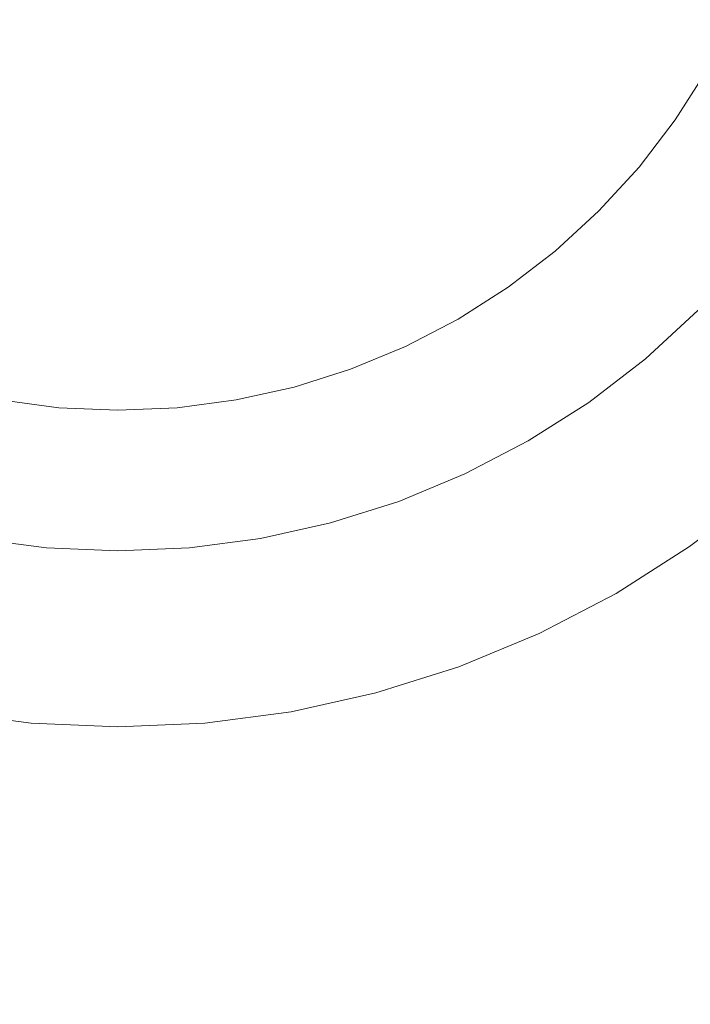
# Model space of a CAD drawing. Header units: millimetres. Extents: x -148 to 148, y -92 to 92.
# Tile 41 of 49: x 89 to 98, y 46 to 60. Entities that reach past the tile are written whole.
import ezdxf

# ---------------------------------------------------------------- set-up
doc = ezdxf.new("R2010")
doc.units = ezdxf.units.MM
doc.header["$LTSCALE"] = 25.4
doc.layers.add('Lighting-Moving Light', color=7, linetype='Continuous', lineweight=5, true_color=0x000000)

# ---------------------------------------------------------------- blocks, each defined once
blk = doc.blocks.new('Group-1')
at = {"layer": 'Lighting-Moving Light', "color": 7, "linetype": 'Continuous', "lineweight": 5, "transparency": 33554687}
for points in [[(-1905.589, -1205.846, -16.5), (-2119.658, -1205.846, -16.5), (-2119.658, -1379.915, -16.5), (-1905.589, -1379.915, -16.5)], [(-2116.123, -1209.38, -108.466), (-1909.124, -1209.38, -108.466), (-1909.124, -1376.38, -108.466), (-2116.123, -1376.38, -108.466)]]:
    blk.add_3dface(points, dxfattribs=at)
for points, invisible_edges in [([(-1935.312, -1234.797, -16.465), (-1935.779, -1233.669, -16.465), (-1936.146, -1232.504, -16.465), (-1922.623, -1228.88, -16.465)], 12), ([(-1934.092, -1236.91, -16.465), (-1934.748, -1235.88, -16.465), (-1935.312, -1234.797, -16.465), (-1922.623, -1228.88, -16.465)], 12), ([(-1932.523, -1238.78, -16.465), (-1933.348, -1237.879, -16.465), (-1934.092, -1236.91, -16.465), (-1922.623, -1228.88, -16.465)], 12), ([(-1930.654, -1240.348, -16.465), (-1931.623, -1239.605, -16.465), (-1932.523, -1238.78, -16.465), (-1922.623, -1228.88, -16.465)], 12), ([(-1931.284, -1232.919, 0.035), (-1930.899, -1233.658, 0.035), (-1930.451, -1234.361, 0.035), (-1922.623, -1228.88, 0.035)], 12), ([(-1928.54, -1241.569, -16.465), (-1929.623, -1241.005, -16.465), (-1930.654, -1240.348, -16.465), (-1922.623, -1228.88, -16.465)], 12), ([(-1930.451, -1234.361, 0.035), (-1929.944, -1235.023, 0.035), (-1929.38, -1235.637, 0.035), (-1922.623, -1228.88, 0.035)], 12), ([(-1929.38, -1235.637, 0.035), (-1928.766, -1236.2, 0.035), (-1928.104, -1236.708, 0.035), (-1922.623, -1228.88, 0.035)], 12), ([(-1926.247, -1242.403, -16.465), (-1927.412, -1242.036, -16.465), (-1928.54, -1241.569, -16.465), (-1922.623, -1228.88, -16.465)], 12), ([(-1928.104, -1236.708, 0.035), (-1927.401, -1237.156, 0.035), (-1926.662, -1237.541, 0.035), (-1922.623, -1228.88, 0.035)], 12), ([(-1926.662, -1237.541, 0.035), (-1925.892, -1237.86, 0.035), (-1925.097, -1238.111, 0.035), (-1922.623, -1228.88, 0.035)], 12), ([(-1923.844, -1242.827, -16.465), (-1925.055, -1242.668, -16.465), (-1926.247, -1242.403, -16.465), (-1922.623, -1228.88, -16.465)], 12), ([(-1925.097, -1238.111, 0.035), (-1924.283, -1238.291, 0.035), (-1923.456, -1238.4, 0.035), (-1922.623, -1228.88, 0.035)], 12), ([(-1921.403, -1242.827, -16.465), (-1922.623, -1242.88, -16.465), (-1923.844, -1242.827, -16.465), (-1922.623, -1228.88, -16.465)], 12), ([(-1923.456, -1238.4, 0.035), (-1922.623, -1238.436, 0.035), (-1921.791, -1238.4, 0.035), (-1922.623, -1228.88, 0.035)], 12), ([(-1921.791, -1238.4, 0.035), (-1920.964, -1238.291, 0.035), (-1920.15, -1238.111, 0.035), (-1922.623, -1228.88, 0.035)], 12), ([(-1920.15, -1238.111, 0.035), (-1919.355, -1237.86, 0.035), (-1918.585, -1237.541, 0.035), (-1922.623, -1228.88, 0.035)], 12), ([(-1918.585, -1237.541, 0.035), (-1917.846, -1237.156, 0.035), (-1917.143, -1236.708, 0.035), (-1922.623, -1228.88, 0.035)], 12), ([(-1917.143, -1236.708, 0.035), (-1916.481, -1236.2, 0.035), (-1915.867, -1235.637, 0.035), (-1922.623, -1228.88, 0.035)], 12), ([(-1915.867, -1235.637, 0.035), (-1915.303, -1235.023, 0.035), (-1914.796, -1234.361, 0.035), (-1922.623, -1228.88, 0.035)], 12), ([(-1914.796, -1234.361, 0.035), (-1914.348, -1233.658, 0.035), (-1913.963, -1232.919, 0.035), (-1922.623, -1228.88, 0.035)], 12), ([(-1909.101, -1232.504, -16.465), (-1909.468, -1233.669, -16.465), (-1909.935, -1234.797, -16.465), (-1922.623, -1228.88, -16.465)], 12), ([(-1909.935, -1234.797, -16.465), (-1910.499, -1235.88, -16.465), (-1911.155, -1236.91, -16.465), (-1922.623, -1228.88, -16.465)], 12), ([(-1911.155, -1236.91, -16.465), (-1911.899, -1237.879, -16.465), (-1912.724, -1238.78, -16.465), (-1922.623, -1228.88, -16.465)], 12), ([(-1912.724, -1238.78, -16.465), (-1913.624, -1239.605, -16.465), (-1914.593, -1240.348, -16.465), (-1922.623, -1228.88, -16.465)], 12), ([(-1914.593, -1240.348, -16.465), (-1915.623, -1241.005, -16.465), (-1916.707, -1241.569, -16.465), (-1922.623, -1228.88, -16.465)], 12), ([(-1916.707, -1241.569, -16.465), (-1917.835, -1242.036, -16.465), (-1919, -1242.403, -16.465), (-1922.623, -1228.88, -16.465)], 12), ([(-1919, -1242.403, -16.465), (-1920.192, -1242.668, -16.465), (-1921.403, -1242.827, -16.465), (-1922.623, -1228.88, -16.465)], 12), ([(-1914.348, -1233.658, 0.035), (-1914.796, -1234.361, 0.035), (-1914.661, -1234.456, 0.028), (-1914.205, -1233.741, 0.028)], 14), ([(-1914.205, -1233.741, 0.028), (-1914.661, -1234.456, 0.028), (-1914.526, -1234.55, 0.007), (-1914.063, -1233.823, 0.007)], 15), ([(-1914.796, -1234.361, 0.035), (-1915.303, -1235.023, 0.035), (-1915.177, -1235.129, 0.028), (-1914.661, -1234.456, 0.028)], 14), ([(-1914.661, -1234.456, 0.028), (-1915.177, -1235.129, 0.028), (-1915.051, -1235.234, 0.007), (-1914.526, -1234.55, 0.007)], 15), ([(-1914.526, -1234.55, 0.007), (-1915.051, -1235.234, 0.007), (-1914.927, -1235.338, -0.027), (-1914.394, -1234.643, -0.027)], 15), ([(-1914.394, -1234.643, -0.027), (-1914.927, -1235.338, -0.027), (-1914.806, -1235.44, -0.074), (-1914.264, -1234.734, -0.074)], 15), ([(-1914.264, -1234.734, -0.074), (-1914.806, -1235.44, -0.074), (-1914.688, -1235.539, -0.134), (-1914.138, -1234.822, -0.134)], 15), ([(-1914.138, -1234.822, -0.134), (-1914.688, -1235.539, -0.134), (-1914.574, -1235.635, -0.206), (-1914.016, -1234.907, -0.206)], 15), ([(-1915.303, -1235.023, 0.035), (-1915.867, -1235.637, 0.035), (-1915.75, -1235.754, 0.028), (-1915.177, -1235.129, 0.028)], 14), ([(-1915.177, -1235.129, 0.028), (-1915.75, -1235.754, 0.028), (-1915.634, -1235.87, 0.007), (-1915.051, -1235.234, 0.007)], 15), ([(-1915.051, -1235.234, 0.007), (-1915.634, -1235.87, 0.007), (-1915.519, -1235.985, -0.027), (-1914.927, -1235.338, -0.027)], 15), ([(-1914.927, -1235.338, -0.027), (-1915.519, -1235.985, -0.027), (-1915.407, -1236.097, -0.074), (-1914.806, -1235.44, -0.074)], 15), ([(-1914.806, -1235.44, -0.074), (-1915.407, -1236.097, -0.074), (-1915.298, -1236.205, -0.134), (-1914.688, -1235.539, -0.134)], 15), ([(-1914.688, -1235.539, -0.134), (-1915.298, -1236.205, -0.134), (-1915.193, -1236.31, -0.206), (-1914.574, -1235.635, -0.206)], 15), ([(-1915.867, -1235.637, 0.035), (-1916.481, -1236.2, 0.035), (-1916.375, -1236.327, 0.028), (-1915.75, -1235.754, 0.028)], 14), ([(-1914.574, -1235.635, -0.206), (-1915.193, -1236.31, -0.206), (-1915.093, -1236.411, -0.291), (-1914.465, -1235.726, -0.291)], 15), ([(-1915.75, -1235.754, 0.028), (-1916.375, -1236.327, 0.028), (-1916.27, -1236.453, 0.007), (-1915.634, -1235.87, 0.007)], 15), ([(-1914.465, -1235.726, -0.291), (-1915.093, -1236.411, -0.291), (-1914.998, -1236.506, -0.387), (-1914.362, -1235.812, -0.387)], 15), ([(-1914.362, -1235.812, -0.387), (-1914.998, -1236.506, -0.387), (-1914.909, -1236.595, -0.494), (-1914.266, -1235.893, -0.494)], 15), ([(-1915.634, -1235.87, 0.007), (-1916.27, -1236.453, 0.007), (-1916.166, -1236.577, -0.027), (-1915.519, -1235.985, -0.027)], 15), ([(-1915.519, -1235.985, -0.027), (-1916.166, -1236.577, -0.027), (-1916.064, -1236.698, -0.074), (-1915.407, -1236.097, -0.074)], 15), ([(-1914.266, -1235.893, -0.494), (-1914.909, -1236.595, -0.494), (-1914.826, -1236.678, -0.611), (-1914.176, -1235.969, -0.611)], 15), ([(-1914.176, -1235.969, -0.611), (-1914.826, -1236.678, -0.611), (-1914.75, -1236.753, -0.737), (-1914.094, -1236.037, -0.737)], 15), ([(-1915.407, -1236.097, -0.074), (-1916.064, -1236.698, -0.074), (-1915.965, -1236.816, -0.134), (-1915.298, -1236.205, -0.134)], 15), ([(-1914.094, -1236.037, -0.737), (-1914.75, -1236.753, -0.737), (-1914.683, -1236.821, -0.872), (-1914.021, -1236.099, -0.872)], 15), ([(-1914.021, -1236.099, -0.872), (-1914.683, -1236.821, -0.872), (-1914.623, -1236.881, -1.014), (-1913.956, -1236.153, -1.014)], 15), ([(-1916.481, -1236.2, 0.035), (-1917.143, -1236.708, 0.035), (-1917.048, -1236.843, 0.028), (-1916.375, -1236.327, 0.028)], 14), ([(-1915.298, -1236.205, -0.134), (-1915.965, -1236.816, -0.134), (-1915.869, -1236.93, -0.206), (-1915.193, -1236.31, -0.206)], 15), ([(-1913.956, -1236.153, -1.014), (-1914.623, -1236.881, -1.014), (-1914.571, -1236.932, -1.162), (-1913.9, -1236.2, -1.162)], 15), ([(-1916.375, -1236.327, 0.028), (-1917.048, -1236.843, 0.028), (-1916.954, -1236.978, 0.007), (-1916.27, -1236.453, 0.007)], 15), ([(-1915.193, -1236.31, -0.206), (-1915.869, -1236.93, -0.206), (-1915.778, -1237.039, -0.291), (-1915.093, -1236.411, -0.291)], 15), ([(-1915.093, -1236.411, -0.291), (-1915.778, -1237.039, -0.291), (-1915.691, -1237.142, -0.387), (-1914.998, -1236.506, -0.387)], 15), ([(-1916.27, -1236.453, 0.007), (-1916.954, -1236.978, 0.007), (-1916.861, -1237.11, -0.027), (-1916.166, -1236.577, -0.027)], 15), ([(-1914.998, -1236.506, -0.387), (-1915.691, -1237.142, -0.387), (-1915.61, -1237.238, -0.494), (-1914.909, -1236.595, -0.494)], 15), ([(-1916.166, -1236.577, -0.027), (-1916.861, -1237.11, -0.027), (-1916.77, -1237.24, -0.074), (-1916.064, -1236.698, -0.074)], 15), ([(-1914.909, -1236.595, -0.494), (-1915.61, -1237.238, -0.494), (-1915.535, -1237.328, -0.611), (-1914.826, -1236.678, -0.611)], 15), ([(-1914.826, -1236.678, -0.611), (-1915.535, -1237.328, -0.611), (-1915.467, -1237.41, -0.737), (-1914.75, -1236.753, -0.737)], 15), ([(-1917.143, -1236.708, 0.035), (-1917.846, -1237.156, 0.035), (-1917.763, -1237.299, 0.028), (-1917.048, -1236.843, 0.028)], 14), ([(-1916.064, -1236.698, -0.074), (-1916.77, -1237.24, -0.074), (-1916.682, -1237.366, -0.134), (-1915.965, -1236.816, -0.134)], 15), ([(-1915.965, -1236.816, -0.134), (-1916.682, -1237.366, -0.134), (-1916.596, -1237.488, -0.206), (-1915.869, -1236.93, -0.206)], 15), ([(-1914.75, -1236.753, -0.737), (-1915.467, -1237.41, -0.737), (-1915.405, -1237.483, -0.872), (-1914.683, -1236.821, -0.872)], 15), ([(-1914.683, -1236.821, -0.872), (-1915.405, -1237.483, -0.872), (-1915.35, -1237.548, -1.014), (-1914.623, -1236.881, -1.014)], 15), ([(-1917.048, -1236.843, 0.028), (-1917.763, -1237.299, 0.028), (-1917.681, -1237.441, 0.007), (-1916.954, -1236.978, 0.007)], 15), ([(-1915.869, -1236.93, -0.206), (-1916.596, -1237.488, -0.206), (-1916.515, -1237.604, -0.291), (-1915.778, -1237.039, -0.291)], 15), ([(-1914.623, -1236.881, -1.014), (-1915.35, -1237.548, -1.014), (-1915.304, -1237.604, -1.162), (-1914.571, -1236.932, -1.162)], 15), ([(-1914.571, -1236.932, -1.162), (-1915.304, -1237.604, -1.162), (-1915.265, -1237.65, -1.316), (-1914.529, -1236.975, -1.316)], 15), ([(-1916.954, -1236.978, 0.007), (-1917.681, -1237.441, 0.007), (-1917.6, -1237.581, -0.027), (-1916.861, -1237.11, -0.027)], 15), ([(-1915.778, -1237.039, -0.291), (-1916.515, -1237.604, -0.291), (-1916.438, -1237.714, -0.387), (-1915.691, -1237.142, -0.387)], 15), ([(-1914.529, -1236.975, -1.316), (-1915.265, -1237.65, -1.316), (-1915.235, -1237.686, -1.475), (-1914.496, -1237.008, -1.475)], 15), ([(-1914.496, -1237.008, -1.475), (-1915.235, -1237.686, -1.475), (-1915.213, -1237.712, -1.637), (-1914.472, -1237.032, -1.637)], 11), ([(-1913.624, -1239.605, -16.465), (-1912.724, -1238.78, -16.465), (-1914.472, -1237.032, -1.637), (-1915.213, -1237.712, -1.637)], 10), ([(-1917.846, -1237.156, 0.035), (-1918.585, -1237.541, 0.035), (-1918.515, -1237.691, 0.028), (-1917.763, -1237.299, 0.028)], 14), ([(-1916.861, -1237.11, -0.027), (-1917.6, -1237.581, -0.027), (-1917.521, -1237.718, -0.074), (-1916.77, -1237.24, -0.074)], 15), ([(-1916.77, -1237.24, -0.074), (-1917.521, -1237.718, -0.074), (-1917.444, -1237.852, -0.134), (-1916.682, -1237.366, -0.134)], 15), ([(-1915.691, -1237.142, -0.387), (-1916.438, -1237.714, -0.387), (-1916.366, -1237.818, -0.494), (-1915.61, -1237.238, -0.494)], 15), ([(-1915.61, -1237.238, -0.494), (-1916.366, -1237.818, -0.494), (-1916.298, -1237.913, -0.611), (-1915.535, -1237.328, -0.611)], 15), ([(-1917.763, -1237.299, 0.028), (-1918.515, -1237.691, 0.028), (-1918.446, -1237.839, 0.007), (-1917.681, -1237.441, 0.007)], 15), ([(-1916.682, -1237.366, -0.134), (-1917.444, -1237.852, -0.134), (-1917.37, -1237.98, -0.206), (-1916.596, -1237.488, -0.206)], 15), ([(-1915.535, -1237.328, -0.611), (-1916.298, -1237.913, -0.611), (-1916.237, -1238.001, -0.737), (-1915.467, -1237.41, -0.737)], 15), ([(-1917.681, -1237.441, 0.007), (-1918.446, -1237.839, 0.007), (-1918.378, -1237.986, -0.027), (-1917.6, -1237.581, -0.027)], 15), ([(-1916.596, -1237.488, -0.206), (-1917.37, -1237.98, -0.206), (-1917.299, -1238.103, -0.291), (-1916.515, -1237.604, -0.291)], 15), ([(-1915.467, -1237.41, -0.737), (-1916.237, -1238.001, -0.737), (-1916.182, -1238.08, -0.872), (-1915.405, -1237.483, -0.872)], 15), ([(-1915.405, -1237.483, -0.872), (-1916.182, -1238.08, -0.872), (-1916.134, -1238.149, -1.014), (-1915.35, -1237.548, -1.014)], 15), ([(-1918.585, -1237.541, 0.035), (-1919.355, -1237.86, 0.035), (-1919.299, -1238.015, 0.028), (-1918.515, -1237.691, 0.028)], 14), ([(-1917.6, -1237.581, -0.027), (-1918.378, -1237.986, -0.027), (-1918.311, -1238.129, -0.074), (-1917.521, -1237.718, -0.074)], 15), ([(-1916.515, -1237.604, -0.291), (-1917.299, -1238.103, -0.291), (-1917.231, -1238.22, -0.387), (-1916.438, -1237.714, -0.387)], 15), ([(-1915.35, -1237.548, -1.014), (-1916.134, -1238.149, -1.014), (-1916.092, -1238.208, -1.162), (-1915.304, -1237.604, -1.162)], 15), ([(-1915.304, -1237.604, -1.162), (-1916.092, -1238.208, -1.162), (-1916.057, -1238.258, -1.316), (-1915.265, -1237.65, -1.316)], 15), ([(-1915.265, -1237.65, -1.316), (-1916.057, -1238.258, -1.316), (-1916.03, -1238.296, -1.475), (-1915.235, -1237.686, -1.475)], 15), ([(-1918.515, -1237.691, 0.028), (-1919.299, -1238.015, 0.028), (-1919.243, -1238.169, 0.007), (-1918.446, -1237.839, 0.007)], 15), ([(-1917.521, -1237.718, -0.074), (-1918.311, -1238.129, -0.074), (-1918.245, -1238.269, -0.134), (-1917.444, -1237.852, -0.134)], 15), ([(-1916.438, -1237.714, -0.387), (-1917.231, -1238.22, -0.387), (-1917.168, -1238.329, -0.494), (-1916.366, -1237.818, -0.494)], 15), ([(-1915.235, -1237.686, -1.475), (-1916.03, -1238.296, -1.475), (-1916.011, -1238.324, -1.637), (-1915.213, -1237.712, -1.637)], 11), ([(-1914.593, -1240.348, -16.465), (-1913.624, -1239.605, -16.465), (-1915.213, -1237.712, -1.637), (-1916.011, -1238.324, -1.637)], 10), ([(-1919.355, -1237.86, 0.035), (-1920.15, -1238.111, 0.035), (-1920.108, -1238.27, 0.028), (-1919.299, -1238.015, 0.028)], 14), ([(-1918.446, -1237.839, 0.007), (-1919.243, -1238.169, 0.007), (-1919.187, -1238.321, -0.027), (-1918.378, -1237.986, -0.027)], 15), ([(-1917.444, -1237.852, -0.134), (-1918.245, -1238.269, -0.134), (-1918.183, -1238.404, -0.206), (-1917.37, -1237.98, -0.206)], 15), ([(-1916.366, -1237.818, -0.494), (-1917.168, -1238.329, -0.494), (-1917.11, -1238.43, -0.611), (-1916.298, -1237.913, -0.611)], 15), ([(-1916.298, -1237.913, -0.611), (-1917.11, -1238.43, -0.611), (-1917.056, -1238.523, -0.737), (-1916.237, -1238.001, -0.737)], 15), ([(-1919.299, -1238.015, 0.028), (-1920.108, -1238.27, 0.028), (-1920.065, -1238.429, 0.007), (-1919.243, -1238.169, 0.007)], 15), ([(-1918.378, -1237.986, -0.027), (-1919.187, -1238.321, -0.027), (-1919.133, -1238.47, -0.074), (-1918.311, -1238.129, -0.074)], 15), ([(-1917.37, -1237.98, -0.206), (-1918.183, -1238.404, -0.206), (-1918.123, -1238.532, -0.291), (-1917.299, -1238.103, -0.291)], 15), ([(-1916.237, -1238.001, -0.737), (-1917.056, -1238.523, -0.737), (-1917.008, -1238.606, -0.872), (-1916.182, -1238.08, -0.872)], 15), ([(-1920.15, -1238.111, 0.035), (-1920.964, -1238.291, 0.035), (-1920.935, -1238.454, 0.028), (-1920.108, -1238.27, 0.028)], 14), ([(-1919.243, -1238.169, 0.007), (-1920.065, -1238.429, 0.007), (-1920.023, -1238.585, -0.027), (-1919.187, -1238.321, -0.027)], 15), ([(-1918.311, -1238.129, -0.074), (-1919.133, -1238.47, -0.074), (-1919.08, -1238.615, -0.134), (-1918.245, -1238.269, -0.134)], 15), ([(-1917.299, -1238.103, -0.291), (-1918.123, -1238.532, -0.291), (-1918.066, -1238.654, -0.387), (-1917.231, -1238.22, -0.387)], 15), ([(-1916.182, -1238.08, -0.872), (-1917.008, -1238.606, -0.872), (-1916.966, -1238.679, -1.014), (-1916.134, -1238.149, -1.014)], 15), ([(-1916.134, -1238.149, -1.014), (-1916.966, -1238.679, -1.014), (-1916.93, -1238.742, -1.162), (-1916.092, -1238.208, -1.162)], 15), ([(-1916.092, -1238.208, -1.162), (-1916.93, -1238.742, -1.162), (-1916.9, -1238.794, -1.316), (-1916.057, -1238.258, -1.316)], 15), ([(-1923.456, -1238.4, 0.035), (-1924.283, -1238.291, 0.035), (-1924.312, -1238.454, 0.028), (-1923.471, -1238.564, 0.028)], 14), ([(-1920.964, -1238.291, 0.035), (-1921.791, -1238.4, 0.035), (-1921.776, -1238.564, 0.028), (-1920.935, -1238.454, 0.028)], 14), ([(-1920.108, -1238.27, 0.028), (-1920.935, -1238.454, 0.028), (-1920.907, -1238.615, 0.007), (-1920.065, -1238.429, 0.007)], 15), ([(-1919.187, -1238.321, -0.027), (-1920.023, -1238.585, -0.027), (-1919.982, -1238.738, -0.074), (-1919.133, -1238.47, -0.074)], 15), ([(-1918.245, -1238.269, -0.134), (-1919.08, -1238.615, -0.134), (-1919.03, -1238.754, -0.206), (-1918.183, -1238.404, -0.206)], 15), ([(-1917.231, -1238.22, -0.387), (-1918.066, -1238.654, -0.387), (-1918.013, -1238.769, -0.494), (-1917.168, -1238.329, -0.494)], 15), ([(-1917.168, -1238.329, -0.494), (-1918.013, -1238.769, -0.494), (-1917.963, -1238.875, -0.611), (-1917.11, -1238.43, -0.611)], 15), ([(-1916.057, -1238.258, -1.316), (-1916.9, -1238.794, -1.316), (-1916.876, -1238.835, -1.475), (-1916.03, -1238.296, -1.475)], 15), ([(-1916.03, -1238.296, -1.475), (-1916.876, -1238.835, -1.475), (-1916.859, -1238.864, -1.637), (-1916.011, -1238.324, -1.637)], 11), ([(-1915.623, -1241.005, -16.465), (-1914.593, -1240.348, -16.465), (-1916.011, -1238.324, -1.637), (-1916.859, -1238.864, -1.637)], 10), ([(-1923.471, -1238.564, 0.028), (-1924.312, -1238.454, 0.028), (-1924.34, -1238.615, 0.007), (-1923.485, -1238.728, 0.007)], 15), ([(-1922.623, -1238.436, 0.035), (-1923.456, -1238.4, 0.035), (-1923.471, -1238.564, 0.028), (-1922.623, -1238.601, 0.028)], 14), ([(-1921.791, -1238.4, 0.035), (-1922.623, -1238.436, 0.035), (-1922.623, -1238.601, 0.028), (-1921.776, -1238.564, 0.028)], 14), ([(-1920.935, -1238.454, 0.028), (-1921.776, -1238.564, 0.028), (-1921.762, -1238.728, 0.007), (-1920.907, -1238.615, 0.007)], 15), ([(-1920.065, -1238.429, 0.007), (-1920.907, -1238.615, 0.007), (-1920.879, -1238.775, -0.027), (-1920.023, -1238.585, -0.027)], 15), ([(-1919.133, -1238.47, -0.074), (-1919.982, -1238.738, -0.074), (-1919.942, -1238.887, -0.134), (-1919.08, -1238.615, -0.134)], 15), ([(-1918.183, -1238.404, -0.206), (-1919.03, -1238.754, -0.206), (-1918.981, -1238.888, -0.291), (-1918.123, -1238.532, -0.291)], 15), ([(-1917.11, -1238.43, -0.611), (-1917.963, -1238.875, -0.611), (-1917.918, -1238.971, -0.737), (-1917.056, -1238.523, -0.737)], 15), ([(-1923.485, -1238.728, 0.007), (-1924.34, -1238.615, 0.007), (-1924.368, -1238.775, -0.027), (-1923.499, -1238.889, -0.027)], 15), ([(-1922.623, -1238.601, 0.028), (-1923.471, -1238.564, 0.028), (-1923.485, -1238.728, 0.007), (-1922.623, -1238.765, 0.007)], 15), ([(-1921.776, -1238.564, 0.028), (-1922.623, -1238.601, 0.028), (-1922.623, -1238.765, 0.007), (-1921.762, -1238.728, 0.007)], 15), ([(-1920.907, -1238.615, 0.007), (-1921.762, -1238.728, 0.007), (-1921.748, -1238.889, -0.027), (-1920.879, -1238.775, -0.027)], 15), ([(-1920.023, -1238.585, -0.027), (-1920.879, -1238.775, -0.027), (-1920.851, -1238.931, -0.074), (-1919.982, -1238.738, -0.074)], 15), ([(-1919.08, -1238.615, -0.134), (-1919.942, -1238.887, -0.134), (-1919.904, -1239.03, -0.206), (-1919.03, -1238.754, -0.206)], 15), ([(-1918.123, -1238.532, -0.291), (-1918.981, -1238.888, -0.291), (-1918.935, -1239.014, -0.387), (-1918.066, -1238.654, -0.387)], 15), ([(-1917.056, -1238.523, -0.737), (-1917.918, -1238.971, -0.737), (-1917.877, -1239.058, -0.872), (-1917.008, -1238.606, -0.872)], 15), ([(-1917.008, -1238.606, -0.872), (-1917.877, -1239.058, -0.872), (-1917.842, -1239.135, -1.014), (-1916.966, -1238.679, -1.014)], 15), ([(-1922.623, -1238.765, 0.007), (-1923.485, -1238.728, 0.007), (-1923.499, -1238.889, -0.027), (-1922.623, -1238.927, -0.027)], 15), ([(-1921.762, -1238.728, 0.007), (-1922.623, -1238.765, 0.007), (-1922.623, -1238.927, -0.027), (-1921.748, -1238.889, -0.027)], 15), ([(-1919.982, -1238.738, -0.074), (-1920.851, -1238.931, -0.074), (-1920.825, -1239.082, -0.134), (-1919.942, -1238.887, -0.134)], 15), ([(-1919.03, -1238.754, -0.206), (-1919.904, -1239.03, -0.206), (-1919.867, -1239.167, -0.291), (-1918.981, -1238.888, -0.291)], 15), ([(-1918.066, -1238.654, -0.387), (-1918.935, -1239.014, -0.387), (-1918.892, -1239.133, -0.494), (-1918.013, -1238.769, -0.494)], 15), ([(-1916.966, -1238.679, -1.014), (-1917.842, -1239.135, -1.014), (-1917.811, -1239.201, -1.162), (-1916.93, -1238.742, -1.162)], 15), ([(-1916.93, -1238.742, -1.162), (-1917.811, -1239.201, -1.162), (-1917.786, -1239.255, -1.316), (-1916.9, -1238.794, -1.316)], 15), ([(-1923.499, -1238.889, -0.027), (-1924.368, -1238.775, -0.027), (-1924.396, -1238.931, -0.074), (-1923.513, -1239.047, -0.074)], 15), ([(-1922.623, -1238.927, -0.027), (-1923.499, -1238.889, -0.027), (-1923.513, -1239.047, -0.074), (-1922.623, -1239.086, -0.074)], 15), ([(-1921.748, -1238.889, -0.027), (-1922.623, -1238.927, -0.027), (-1922.623, -1239.086, -0.074), (-1921.734, -1239.047, -0.074)], 15), ([(-1920.879, -1238.775, -0.027), (-1921.748, -1238.889, -0.027), (-1921.734, -1239.047, -0.074), (-1920.851, -1238.931, -0.074)], 15), ([(-1919.942, -1238.887, -0.134), (-1920.825, -1239.082, -0.134), (-1920.799, -1239.228, -0.206), (-1919.904, -1239.03, -0.206)], 15), ([(-1918.981, -1238.888, -0.291), (-1919.867, -1239.167, -0.291), (-1919.832, -1239.297, -0.387), (-1918.935, -1239.014, -0.387)], 15), ([(-1918.013, -1238.769, -0.494), (-1918.892, -1239.133, -0.494), (-1918.852, -1239.243, -0.611), (-1917.963, -1238.875, -0.611)], 15), ([(-1917.963, -1238.875, -0.611), (-1918.852, -1239.243, -0.611), (-1918.815, -1239.343, -0.737), (-1917.918, -1238.971, -0.737)], 15), ([(-1916.9, -1238.794, -1.316), (-1917.786, -1239.255, -1.316), (-1917.766, -1239.298, -1.475), (-1916.876, -1238.835, -1.475)], 15), ([(-1916.876, -1238.835, -1.475), (-1917.766, -1239.298, -1.475), (-1917.751, -1239.329, -1.637), (-1916.859, -1238.864, -1.637)], 11), ([(-1916.707, -1241.569, -16.465), (-1915.623, -1241.005, -16.465), (-1916.859, -1238.864, -1.637), (-1917.751, -1239.329, -1.637)], 10), ([(-1923.513, -1239.047, -0.074), (-1924.396, -1238.931, -0.074), (-1924.422, -1239.082, -0.134), (-1923.526, -1239.2, -0.134)], 15), ([(-1920.851, -1238.931, -0.074), (-1921.734, -1239.047, -0.074), (-1921.721, -1239.2, -0.134), (-1920.825, -1239.082, -0.134)], 15), ([(-1919.904, -1239.03, -0.206), (-1920.799, -1239.228, -0.206), (-1920.774, -1239.368, -0.291), (-1919.867, -1239.167, -0.291)], 15), ([(-1918.935, -1239.014, -0.387), (-1919.832, -1239.297, -0.387), (-1919.8, -1239.419, -0.494), (-1918.892, -1239.133, -0.494)], 15), ([(-1917.918, -1238.971, -0.737), (-1918.815, -1239.343, -0.737), (-1918.783, -1239.433, -0.872), (-1917.877, -1239.058, -0.872)], 15), ([(-1923.526, -1239.2, -0.134), (-1924.422, -1239.082, -0.134), (-1924.448, -1239.228, -0.206), (-1923.539, -1239.348, -0.206)], 15), ([(-1922.623, -1239.086, -0.074), (-1923.513, -1239.047, -0.074), (-1923.526, -1239.2, -0.134), (-1922.623, -1239.24, -0.134)], 15), ([(-1921.734, -1239.047, -0.074), (-1922.623, -1239.086, -0.074), (-1922.623, -1239.24, -0.134), (-1921.721, -1239.2, -0.134)], 15), ([(-1920.825, -1239.082, -0.134), (-1921.721, -1239.2, -0.134), (-1921.708, -1239.348, -0.206), (-1920.799, -1239.228, -0.206)], 15), ([(-1919.867, -1239.167, -0.291), (-1920.774, -1239.368, -0.291), (-1920.751, -1239.501, -0.387), (-1919.832, -1239.297, -0.387)], 15), ([(-1918.892, -1239.133, -0.494), (-1919.8, -1239.419, -0.494), (-1919.769, -1239.532, -0.611), (-1918.852, -1239.243, -0.611)], 15), ([(-1917.877, -1239.058, -0.872), (-1918.783, -1239.433, -0.872), (-1918.754, -1239.513, -1.014), (-1917.842, -1239.135, -1.014)], 15), ([(-1917.842, -1239.135, -1.014), (-1918.754, -1239.513, -1.014), (-1918.729, -1239.581, -1.162), (-1917.811, -1239.201, -1.162)], 15), ([(-1923.539, -1239.348, -0.206), (-1924.448, -1239.228, -0.206), (-1924.473, -1239.368, -0.291), (-1923.552, -1239.49, -0.291)], 15), ([(-1922.623, -1239.24, -0.134), (-1923.526, -1239.2, -0.134), (-1923.539, -1239.348, -0.206), (-1922.623, -1239.388, -0.206)], 15), ([(-1921.721, -1239.2, -0.134), (-1922.623, -1239.24, -0.134), (-1922.623, -1239.388, -0.206), (-1921.708, -1239.348, -0.206)], 15), ([(-1920.799, -1239.228, -0.206), (-1921.708, -1239.348, -0.206), (-1921.695, -1239.49, -0.291), (-1920.774, -1239.368, -0.291)], 15), ([(-1919.832, -1239.297, -0.387), (-1920.751, -1239.501, -0.387), (-1920.729, -1239.625, -0.494), (-1919.8, -1239.419, -0.494)], 15), ([(-1918.852, -1239.243, -0.611), (-1919.769, -1239.532, -0.611), (-1919.742, -1239.635, -0.737), (-1918.815, -1239.343, -0.737)], 15), ([(-1917.811, -1239.201, -1.162), (-1918.729, -1239.581, -1.162), (-1918.708, -1239.637, -1.316), (-1917.786, -1239.255, -1.316)], 15), ([(-1917.786, -1239.255, -1.316), (-1918.708, -1239.637, -1.316), (-1918.692, -1239.682, -1.475), (-1917.766, -1239.298, -1.475)], 15), ([(-1917.766, -1239.298, -1.475), (-1918.692, -1239.682, -1.475), (-1918.68, -1239.714, -1.637), (-1917.751, -1239.329, -1.637)], 11), ([(-1923.552, -1239.49, -0.291), (-1924.473, -1239.368, -0.291), (-1924.496, -1239.501, -0.387), (-1923.563, -1239.624, -0.387)], 15), ([(-1922.623, -1239.388, -0.206), (-1923.539, -1239.348, -0.206), (-1923.552, -1239.49, -0.291), (-1922.623, -1239.53, -0.291)], 15), ([(-1921.708, -1239.348, -0.206), (-1922.623, -1239.388, -0.206), (-1922.623, -1239.53, -0.291), (-1921.695, -1239.49, -0.291)], 15), ([(-1920.774, -1239.368, -0.291), (-1921.695, -1239.49, -0.291), (-1921.684, -1239.624, -0.387), (-1920.751, -1239.501, -0.387)], 15), ([(-1919.8, -1239.419, -0.494), (-1920.729, -1239.625, -0.494), (-1920.709, -1239.74, -0.611), (-1919.769, -1239.532, -0.611)], 15), ([(-1918.815, -1239.343, -0.737), (-1919.742, -1239.635, -0.737), (-1919.717, -1239.728, -0.872), (-1918.783, -1239.433, -0.872)], 15), ([(-1918.783, -1239.433, -0.872), (-1919.717, -1239.728, -0.872), (-1919.695, -1239.81, -1.014), (-1918.754, -1239.513, -1.014)], 15), ([(-1917.835, -1242.036, -16.465), (-1916.707, -1241.569, -16.465), (-1917.751, -1239.329, -1.637), (-1918.68, -1239.714, -1.637)], 10), ([(-1923.563, -1239.624, -0.387), (-1924.496, -1239.501, -0.387), (-1924.518, -1239.625, -0.494), (-1923.574, -1239.749, -0.494)], 15), ([(-1922.623, -1239.53, -0.291), (-1923.552, -1239.49, -0.291), (-1923.563, -1239.624, -0.387), (-1922.623, -1239.665, -0.387)], 15), ([(-1921.695, -1239.49, -0.291), (-1922.623, -1239.53, -0.291), (-1922.623, -1239.665, -0.387), (-1921.684, -1239.624, -0.387)], 15), ([(-1920.751, -1239.501, -0.387), (-1921.684, -1239.624, -0.387), (-1921.673, -1239.749, -0.494), (-1920.729, -1239.625, -0.494)], 15), ([(-1919.769, -1239.532, -0.611), (-1920.709, -1239.74, -0.611), (-1920.69, -1239.845, -0.737), (-1919.742, -1239.635, -0.737)], 15), ([(-1918.754, -1239.513, -1.014), (-1919.695, -1239.81, -1.014), (-1919.676, -1239.88, -1.162), (-1918.729, -1239.581, -1.162)], 15), ([(-1918.729, -1239.581, -1.162), (-1919.676, -1239.88, -1.162), (-1919.661, -1239.938, -1.316), (-1918.708, -1239.637, -1.316)], 15), ([(-1923.574, -1239.749, -0.494), (-1924.518, -1239.625, -0.494), (-1924.538, -1239.74, -0.611), (-1923.585, -1239.866, -0.611)], 15), ([(-1922.623, -1239.665, -0.387), (-1923.563, -1239.624, -0.387), (-1923.574, -1239.749, -0.494), (-1922.623, -1239.791, -0.494)], 15), ([(-1921.684, -1239.624, -0.387), (-1922.623, -1239.665, -0.387), (-1922.623, -1239.791, -0.494), (-1921.673, -1239.749, -0.494)], 15), ([(-1920.729, -1239.625, -0.494), (-1921.673, -1239.749, -0.494), (-1921.662, -1239.866, -0.611), (-1920.709, -1239.74, -0.611)], 15), ([(-1919.742, -1239.635, -0.737), (-1920.69, -1239.845, -0.737), (-1920.673, -1239.94, -0.872), (-1919.717, -1239.728, -0.872)], 15), ([(-1919.717, -1239.728, -0.872), (-1920.673, -1239.94, -0.872), (-1920.659, -1240.023, -1.014), (-1919.695, -1239.81, -1.014)], 15), ([(-1918.708, -1239.637, -1.316), (-1919.661, -1239.938, -1.316), (-1919.648, -1239.983, -1.475), (-1918.692, -1239.682, -1.475)], 15), ([(-1918.692, -1239.682, -1.475), (-1919.648, -1239.983, -1.475), (-1919.64, -1240.016, -1.637), (-1918.68, -1239.714, -1.637)], 11), ([(-1919, -1242.403, -16.465), (-1917.835, -1242.036, -16.465), (-1918.68, -1239.714, -1.637), (-1919.64, -1240.016, -1.637)], 10), ([(-1923.594, -1239.972, -0.737), (-1924.557, -1239.845, -0.737), (-1924.574, -1239.94, -0.872), (-1923.602, -1240.068, -0.872)], 15), ([(-1923.585, -1239.866, -0.611), (-1924.538, -1239.74, -0.611), (-1924.557, -1239.845, -0.737), (-1923.594, -1239.972, -0.737)], 15), ([(-1922.623, -1239.908, -0.611), (-1923.585, -1239.866, -0.611), (-1923.594, -1239.972, -0.737), (-1922.623, -1240.015, -0.737)], 15), ([(-1922.623, -1239.791, -0.494), (-1923.574, -1239.749, -0.494), (-1923.585, -1239.866, -0.611), (-1922.623, -1239.908, -0.611)], 15), ([(-1921.673, -1239.749, -0.494), (-1922.623, -1239.791, -0.494), (-1922.623, -1239.908, -0.611), (-1921.662, -1239.866, -0.611)], 15), ([(-1921.662, -1239.866, -0.611), (-1922.623, -1239.908, -0.611), (-1922.623, -1240.015, -0.737), (-1921.653, -1239.972, -0.737)], 15), ([(-1920.709, -1239.74, -0.611), (-1921.662, -1239.866, -0.611), (-1921.653, -1239.972, -0.737), (-1920.69, -1239.845, -0.737)], 15), ([(-1920.69, -1239.845, -0.737), (-1921.653, -1239.972, -0.737), (-1921.645, -1240.068, -0.872), (-1920.673, -1239.94, -0.872)], 15), ([(-1919.695, -1239.81, -1.014), (-1920.659, -1240.023, -1.014), (-1920.646, -1240.095, -1.162), (-1919.676, -1239.88, -1.162)], 15), ([(-1923.602, -1240.068, -0.872), (-1924.574, -1239.94, -0.872), (-1924.588, -1240.023, -1.014), (-1923.61, -1240.152, -1.014)], 15), ([(-1922.623, -1240.015, -0.737), (-1923.594, -1239.972, -0.737), (-1923.602, -1240.068, -0.872), (-1922.623, -1240.111, -0.872)], 15), ([(-1921.653, -1239.972, -0.737), (-1922.623, -1240.015, -0.737), (-1922.623, -1240.111, -0.872), (-1921.645, -1240.068, -0.872)], 15), ([(-1920.673, -1239.94, -0.872), (-1921.645, -1240.068, -0.872), (-1921.637, -1240.152, -1.014), (-1920.659, -1240.023, -1.014)], 15), ([(-1919.676, -1239.88, -1.162), (-1920.646, -1240.095, -1.162), (-1920.636, -1240.154, -1.316), (-1919.661, -1239.938, -1.316)], 15), ([(-1919.661, -1239.938, -1.316), (-1920.636, -1240.154, -1.316), (-1920.627, -1240.2, -1.475), (-1919.648, -1239.983, -1.475)], 15), ([(-1919.648, -1239.983, -1.475), (-1920.627, -1240.2, -1.475), (-1920.622, -1240.234, -1.637), (-1919.64, -1240.016, -1.637)], 11), ([(-1923.616, -1240.224, -1.162), (-1924.601, -1240.095, -1.162), (-1924.611, -1240.154, -1.316), (-1923.621, -1240.284, -1.316)], 15), ([(-1923.61, -1240.152, -1.014), (-1924.588, -1240.023, -1.014), (-1924.601, -1240.095, -1.162), (-1923.616, -1240.224, -1.162)], 15), ([(-1922.623, -1240.111, -0.872), (-1923.602, -1240.068, -0.872), (-1923.61, -1240.152, -1.014), (-1922.623, -1240.195, -1.014)], 15), ([(-1921.645, -1240.068, -0.872), (-1922.623, -1240.111, -0.872), (-1922.623, -1240.195, -1.014), (-1921.637, -1240.152, -1.014)], 15), ([(-1920.659, -1240.023, -1.014), (-1921.637, -1240.152, -1.014), (-1921.631, -1240.224, -1.162), (-1920.646, -1240.095, -1.162)], 15), ([(-1920.646, -1240.095, -1.162), (-1921.631, -1240.224, -1.162), (-1921.626, -1240.284, -1.316), (-1920.636, -1240.154, -1.316)], 15), ([(-1920.192, -1242.668, -16.465), (-1919, -1242.403, -16.465), (-1919.64, -1240.016, -1.637), (-1920.622, -1240.234, -1.637)], 10), ([(-1925.055, -1242.668, -16.465), (-1923.844, -1242.827, -16.465), (-1923.628, -1240.365, -1.637), (-1924.625, -1240.234, -1.637)], 10), ([(-1923.625, -1240.331, -1.475), (-1924.62, -1240.2, -1.475), (-1924.625, -1240.234, -1.637), (-1923.628, -1240.365, -1.637)], 11), ([(-1923.621, -1240.284, -1.316), (-1924.611, -1240.154, -1.316), (-1924.62, -1240.2, -1.475), (-1923.625, -1240.331, -1.475)], 15), ([(-1922.623, -1240.268, -1.162), (-1923.616, -1240.224, -1.162), (-1923.621, -1240.284, -1.316), (-1922.623, -1240.328, -1.316)], 15), ([(-1922.623, -1240.195, -1.014), (-1923.61, -1240.152, -1.014), (-1923.616, -1240.224, -1.162), (-1922.623, -1240.268, -1.162)], 15), ([(-1921.637, -1240.152, -1.014), (-1922.623, -1240.195, -1.014), (-1922.623, -1240.268, -1.162), (-1921.631, -1240.224, -1.162)], 15), ([(-1921.631, -1240.224, -1.162), (-1922.623, -1240.268, -1.162), (-1922.623, -1240.328, -1.316), (-1921.626, -1240.284, -1.316)], 15), ([(-1920.636, -1240.154, -1.316), (-1921.626, -1240.284, -1.316), (-1921.622, -1240.331, -1.475), (-1920.627, -1240.2, -1.475)], 15), ([(-1920.627, -1240.2, -1.475), (-1921.622, -1240.331, -1.475), (-1921.619, -1240.365, -1.637), (-1920.622, -1240.234, -1.637)], 11), ([(-1921.403, -1242.827, -16.465), (-1920.192, -1242.668, -16.465), (-1920.622, -1240.234, -1.637), (-1921.619, -1240.365, -1.637)], 10), ([(-1923.844, -1242.827, -16.465), (-1922.623, -1242.88, -16.465), (-1922.623, -1240.409, -1.637), (-1923.628, -1240.365, -1.637)], 10), ([(-1922.623, -1240.375, -1.475), (-1923.625, -1240.331, -1.475), (-1923.628, -1240.365, -1.637), (-1922.623, -1240.409, -1.637)], 11), ([(-1922.623, -1240.328, -1.316), (-1923.621, -1240.284, -1.316), (-1923.625, -1240.331, -1.475), (-1922.623, -1240.375, -1.475)], 15), ([(-1921.626, -1240.284, -1.316), (-1922.623, -1240.328, -1.316), (-1922.623, -1240.375, -1.475), (-1921.622, -1240.331, -1.475)], 15), ([(-1921.622, -1240.331, -1.475), (-1922.623, -1240.375, -1.475), (-1922.623, -1240.409, -1.637), (-1921.619, -1240.365, -1.637)], 11), ([(-1922.623, -1242.88, -16.465), (-1921.403, -1242.827, -16.465), (-1921.619, -1240.365, -1.637), (-1922.623, -1240.409, -1.637)], 10)]:
    blk.add_3dface(points, dxfattribs=dict(at, invisible_edges=invisible_edges))
at = {"layer": 'Lighting-Moving Light', "color": 0, "flags": 1}
for tag in ['Yoke', 'Weight', 'Weight', 'Wattage', '3D_Symbol_Name', 'Candlepower', 'Body', 'Model_Name', 'Beam_Angle', 'Field_Angle', 'Remarks', 'Beam_Angle_2', 'Field_Angle_2', 'Num_Channels', 'Frame_Size', 'Device_Type', 'FixtureID', 'Frame_Size', 'Base', 'Lens', 'Inst_Type', 'Lamp']:
    blk.add_attdef(tag, (-2481.594, 128.93), '', height=0.18, dxfattribs=at)

msp = doc.modelspace()

# ---------------------------------------------------------------- block references
at = {"layer": 'Lighting-Moving Light', "color": 7, "transparency": 33554687}
msp.add_blockref('Group-1', (2012.623, 1292.88), dxfattribs=at)

doc.saveas('drawing.dxf')
